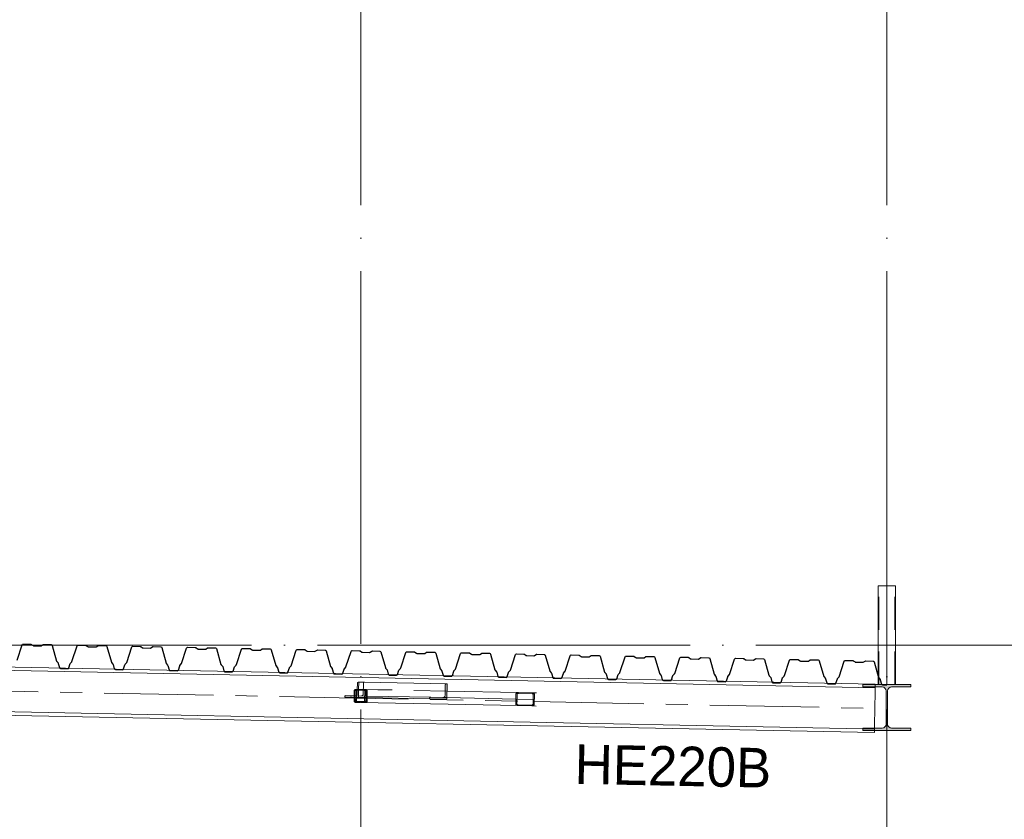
# Model space of a CAD drawing. Header units: millimetres. Extents: x 4517 to 474157, y -4632 to 9900.
# Tile 56 of 114: x 277297 to 281788, y 2605 to 6253. Entities that reach past the tile are written whole.
import ezdxf

# ---------------------------------------------------------------- set-up
doc = ezdxf.new("R2010")
doc.units = ezdxf.units.MM
for name, pattern in [('WSP_hartlijn', [800, 500, -100, 100, -100]), ('WSP_hhidden', [250, 150, -100]), ('WSP_stramienlijn', [2000, 1700, -150, 0, -150])]:
    doc.linetypes.add(name, pattern=pattern)
for name, color, linetype, lineweight in [('00_algemeen - hartlijn', 7, 'WSP_hartlijn', 13), ('00_algemeen - hhidden - 0_13mm', 7, 'WSP_hhidden', 13), ('07_stramien', 4, 'Continuous', 13), ('07_stramien - levels', 7, 'Continuous', 13), ('23_vloeren -cut-', 3, 'Continuous', 25), ('28_hoofddraagconstructies - kolommen en liggers', 1, 'Continuous', 13), ('28_hoofddraagconstructies - kolommen en liggers - staal', 1, 'Continuous', 13), ('28_hoofddraagconstructies - kolommen en liggers - staal -cut-', 2, 'Continuous', 13), ('28_hoofddraagconstructies - tags', 7, 'Continuous', 18)]:
    doc.layers.add(name, color=color, linetype=linetype, lineweight=lineweight)
doc.styles.add('Revittext_1', font='txt', dxfattribs={"height": 180})

# ---------------------------------------------------------------- blocks, each defined once
blk = doc.blocks.new('28_WSP_SF_staal - HE v21-0 - HE220A-1335188-as E')
at = {"layer": '28_hoofddraagconstructies - kolommen en liggers', "linetype": 'WSP_hhidden'}
blk.add_hatch(color=256, dxfattribs=at).paths.add_polyline_path([(50490, 3010.1), (50710, 3010.1), (50710, 3021.1), (50621.5, 3021.1), (50608.8, 3026.4), (50603.5, 3039.1), (50603.5, 3191.1), (50608.8, 3203.9), (50621.5, 3209.1), (50710, 3209.1), (50710, 3220.1), (50490, 3220.1), (50490, 3209.1), (50578.5, 3209.1), (50591.2, 3203.9), (50596.5, 3191.1), (50596.5, 3039.1), (50591.2, 3026.4), (50578.5, 3021.1), (50490, 3021.1)])
at = {"layer": '28_hoofddraagconstructies - kolommen en liggers - staal -cut-'}
for p, q in [((50490, 3220.1), (50490, 3209.1)), ((50710, 3220.1), (50490, 3220.1)), ((50490, 3209.1), (50578.5, 3209.1)), ((50596.5, 3191.1), (50596.5, 3039.1)), ((50603.5, 3039.1), (50603.5, 3191.1)), ((50621.5, 3209.1), (50710, 3209.1)), ((50710, 3209.1), (50710, 3220.1)), ((50578.5, 3021.1), (50490, 3021.1)), ((50490, 3021.1), (50490, 3010.1)), ((50490, 3010.1), (50710, 3010.1)), ((50710, 3021.1), (50621.5, 3021.1)), ((50710, 3010.1), (50710, 3021.1))]:
    blk.add_line(p, q, dxfattribs=at)
for centre, start, end in [((50578.5, 3191.1), 0, 90), ((50621.5, 3191.1), 90, 180), ((50578.5, 3039.1), 270, 0), ((50621.5, 3039.1), 180, 270)]:
    blk.add_arc(centre, 18, start, end, dxfattribs=at)
blk = doc.blocks.new('28_WSP_SF_staal - RHS v18-0 - SHSC 60x60x4 - S275-V68-as E')
at = {"layer": '28_hoofddraagconstructies - kolommen en liggers', "linetype": 'WSP_hhidden'}
h = blk.add_hatch(color=256, dxfattribs=at)
h.paths.add_polyline_path([(48222, 3138), (48227.7, 3140.4), (48230, 3146), (48230, 3190), (48227.7, 3195.7), (48222, 3198), (48178, 3198), (48172.3, 3195.7), (48170, 3190), (48170.2, 3145.4), (48172.3, 3140.4), (48178, 3138), (48214.9, 3138)])
h.paths.add_polyline_path([(48222, 3142), (48178, 3142), (48175.2, 3143.2), (48174, 3146), (48174, 3190), (48175.2, 3192.9), (48178, 3194), (48222, 3194), (48224.8, 3192.9), (48226, 3190), (48225.8, 3145.4), (48224.8, 3143.2)])
at = {"layer": '28_hoofddraagconstructies - kolommen en liggers - staal -cut-'}
for p, q in [((48170, 3190), (48170, 3146)), ((48174, 3146), (48174, 3190)), ((48222, 3198), (48178, 3198)), ((48178, 3194), (48222, 3194)), ((48226, 3190), (48226, 3146)), ((48230, 3146), (48230, 3190)), ((48222, 3142), (48178, 3142)), ((48178, 3138), (48199.7, 3138)), ((48201.5, 3138), (48222, 3138))]:
    blk.add_line(p, q, dxfattribs=at)
for centre, radius, start, end in [((48178, 3190), 8, 90, 180), ((48178, 3190), 4, 90, 180), ((48222, 3190), 8, 0, 90), ((48222, 3190), 4, 0, 90), ((48178, 3146), 8, 180, 270), ((48178, 3146), 4, 180, 270), ((48222, 3146), 8, 270, 360), ((48222, 3146), 4, 270, 0)]:
    blk.add_arc(centre, radius, start, end, dxfattribs=at)
blk = doc.blocks.new('28_WSP_SC_staal - RHS v18-0 - SHSC 80x80x4 - S275-1327757-as E')
at = {"layer": '00_algemeen - hartlijn'}
blk.add_line((50600, 3220.1), (50600, 3670.1), dxfattribs=at)
at = {"layer": '00_algemeen - hhidden - 0_13mm'}
for p, q in [((50564, 3220.1), (50564, 3670.1)), ((50636, 3220.1), (50636, 3670.1))]:
    blk.add_line(p, q, dxfattribs=at)
at = {"layer": '28_hoofddraagconstructies - kolommen en liggers - staal'}
for p, q in [((50560, 3670.1), (50560, 3260.2)), ((50560, 3670.1), (50568, 3670.1)), ((50568, 3670.1), (50632, 3670.1)), ((50632, 3670.1), (50640, 3670.1)), ((50640, 3220.1), (50640, 3670.1)), ((50560, 3259.9), (50560, 3220.1))]:
    blk.add_line(p, q, dxfattribs=at)
blk = doc.blocks.new('28_WSP_SF_staal - HE v21-0 - HE220B-1328076-as E')
at = {"layer": '00_algemeen - hartlijn'}
for p, q in [((44630, 3229.3), (48170, 3158.6)), ((48174, 3158.6), (48226, 3157.5)), ((48230, 3157.4), (48267.4, 3156.7)), ((48992.1, 3142.2), (50545.1, 3111.2))]:
    blk.add_line(p, q, dxfattribs=at)
at = {"layer": '28_hoofddraagconstructies - kolommen en liggers', "linetype": 'WSP_hhidden'}
for p, q in [((48170, 3158.6), (48174, 3158.6)), ((48226, 3157.5), (48230, 3157.4)), ((48267.4, 3156.7), (48992, 3142.2))]:
    blk.add_line(p, q, dxfattribs=at)
blk = doc.blocks.new('28_WSP_SF_staal - RHS v18-0 - SHSC 60x60x4 - S275-V72-as E')
at = {"layer": '28_hoofddraagconstructies - kolommen en liggers', "linetype": 'WSP_hhidden'}
for centre, radius, start, end in [((48178, 3190), 8, 91.3767, 178.6233), ((48178, 3190), 4, 92.7534, 177.2466), ((48222, 3190), 8, 1.3767, 88.6233), ((48222, 3190), 4, 2.7534, 87.2466), ((48178, 3146), 8, 181.3767, 268.6233), ((48178, 3146), 4, 182.7534, 267.2466), ((48222, 3146), 8, 271.3767, 358.6233), ((48222, 3146), 4, 272.7534, 357.2466)]:
    blk.add_arc(centre, radius, start, end, dxfattribs=at)
blk = doc.blocks.new('28_WSP_SF_staal - HFL v21-0 - Lequ 70x70x7-1325702-as E')
at = {"layer": '28_hoofddraagconstructies - kolommen en liggers', "linetype": 'WSP_hhidden'}
blk.add_hatch(color=256, dxfattribs=at).paths.add_polyline_path([(48592.4, 3153.2), (48593.8, 3223.2), (48591, 3223.2), (48585.9, 3218.8), (48583.8, 3165.5), (48581, 3162.4), (48576.9, 3160.7), (48574.7, 3160.6), (48519.5, 3161.7), (48514.4, 3157.3), (48514.3, 3154.8), (48526.7, 3154.5)])
for p, q in [((48211.6, 3176.8), (48212.6, 3226.3)), ((48174, 3168.6), (48170, 3168.6)), ((48174, 3161.6), (48170, 3161.6)), ((48230, 3167.4), (48226, 3167.5)), ((48230, 3160.4), (48226, 3160.5))]:
    blk.add_line(p, q, dxfattribs=at)
for centre, major_axis, start_param, end_param in [((48216.6, 3226.2), (0.09, 4.5), 0.037874, 1.570796), ((48203.5, 3177), (0.18, 9), 3.171539, 4.712389)]:
    blk.add_ellipse(centre, major_axis=major_axis, ratio=0.896514, start_param=start_param, end_param=end_param, dxfattribs=at)
at = {"layer": '28_hoofddraagconstructies - kolommen en liggers - staal'}
for p, q in [((48591, 3223.2), (48216.7, 3230.7)), ((48154.8, 3161.9), (48154.8, 3164.4)), ((48170, 3161.6), (48154.8, 3161.9)), ((48170, 3168.6), (48158.9, 3168.9)), ((48226, 3167.5), (48174, 3168.6)), ((48226, 3160.5), (48174, 3161.6)), ((48519.5, 3161.7), (48230, 3167.4)), ((48514.3, 3154.8), (48230, 3160.4))]:
    blk.add_line(p, q, dxfattribs=at)
blk.add_ellipse((48158.9, 3164.4), major_axis=(0.09, 4.5), ratio=0.896514, start_param=0, end_param=1.570796, dxfattribs=at)
at = {"layer": '28_hoofddraagconstructies - kolommen en liggers - staal -cut-'}
for p, q in [((48585.9, 3218.8), (48584.9, 3169.4)), ((48593.8, 3223.2), (48591, 3223.2)), ((48592.4, 3153.2), (48593.8, 3223.2)), ((48514.4, 3157.3), (48514.3, 3154.8)), ((48514.3, 3154.8), (48592.4, 3153.2)), ((48574.7, 3160.6), (48519.5, 3161.7))]:
    blk.add_line(p, q, dxfattribs=at)
at = {"layer": '28_hoofddraagconstructies - kolommen en liggers - staal -cut-', "flags": 128}
for points in [[(48590.8, 3223.2), (48589.9, 3223.2), (48588.8, 3222.8), (48587.8, 3222.3), (48587, 3221.6), (48586.4, 3220.8), (48586, 3219.8), (48585.9, 3218.8)], [(48519.2, 3161.7), (48518.3, 3161.6), (48517.3, 3161.3), (48516.3, 3160.7), (48515.5, 3160), (48514.9, 3159.2), (48514.5, 3158.3), (48514.4, 3157.3)], [(48584.9, 3169.4), (48584.6, 3167.4), (48583.8, 3165.5), (48582.6, 3163.8), (48581, 3162.4), (48579, 3161.4), (48576.9, 3160.7), (48574.7, 3160.6)]]:
    blk.add_lwpolyline(points, dxfattribs=at)
blk = doc.blocks.new('28_WSP_SF_staal - HFL v21-0 - Lequ 70x70x7-1325707-as E')
at = {"layer": '28_hoofddraagconstructies - kolommen en liggers', "linetype": 'WSP_hhidden'}
for p, q in [((48184.4, 3198), (48184, 3177.4)), ((48189.9, 3161.2), (48190.6, 3198.2)), ((48193.3, 3231.2), (48216.7, 3230.7)), ((48127.3, 3165), (48127.3, 3162.5)), ((48127.3, 3162.5), (48154.8, 3161.9)), ((48158.6, 3168.9), (48131.5, 3169.4))]:
    blk.add_line(p, q, dxfattribs=at)
for centre, major_axis, start_param, end_param in [((48131.4, 3164.9), (0.09, 4.5), 0, 1.570796), ((48175.9, 3177.5), (0.18, 9), 3.160355, 4.712389)]:
    blk.add_ellipse(centre, major_axis=major_axis, ratio=0.894463, start_param=start_param, end_param=end_param, dxfattribs=at)
at = {"layer": '28_hoofddraagconstructies - kolommen en liggers - staal'}
for p, q in [((48184.9, 3226.9), (48184.4, 3198.1)), ((48191.3, 3231.2), (48189.1, 3231.3)), ((48190.6, 3198.2), (48191.3, 3231.2)), ((48191.3, 3231.2), (48193.3, 3231.2))]:
    blk.add_line(p, q, dxfattribs=at)
blk.add_ellipse((48189, 3226.8), major_axis=(0.09, 4.5), ratio=0.894463, start_param=0, end_param=1.570796, dxfattribs=at)
blk = doc.blocks.new('28_WSP_SF_staal - RHS v18-0 - SHSC 60x60x4 - S275-1332407-as E')
at = {"layer": '28_hoofddraagconstructies - kolommen en liggers', "linetype": 'WSP_hhidden'}
h = blk.add_hatch(color=256, dxfattribs=at)
h.paths.add_polyline_path([(48982.9, 3122.6), (48985.3, 3123.1), (48982.9, 3126.8)])
h.paths.add_polyline_path([(48980.4, 3122.5), (48982.9, 3122.6), (48981.7, 3126.5)])
h.paths.add_polyline_path([(48918.1, 3123.7), (48917, 3127.8), (48915.6, 3123.9)])
h.paths.add_polyline_path([(48980.4, 3122.5), (48980.4, 3126.5), (48918.2, 3127.7), (48918.1, 3123.7), (48942.5, 3123.2)])
h.paths.add_polyline_path([(48985.3, 3123.1), (48987.4, 3124.1), (48984, 3127.3)])
h.paths.add_polyline_path([(48915.6, 3123.9), (48915.8, 3128.1), (48913.3, 3124.6)])
h.paths.add_polyline_path([(48991.5, 3128.5), (48991.8, 3130.2), (48992.5, 3176), (48987.1, 3174.3), (48986.2, 3130.3)])
h.paths.add_polyline_path([(48990.6, 3126.8), (48991.5, 3128.5), (48986, 3129.5)])
h.paths.add_polyline_path([(48987.4, 3124.1), (48990.6, 3126.8), (48985.6, 3128.6)])
h.paths.add_polyline_path([(48913.3, 3124.6), (48914.7, 3128.6), (48911.1, 3125.6)])
h.paths.add_polyline_path([(48907.2, 3130.1), (48912.6, 3131.8), (48913.5, 3175.8), (48908.2, 3177.7), (48907.9, 3175.9), (48907, 3131.9)])
h.paths.add_polyline_path([(48908, 3128.4), (48912.8, 3130.9), (48907.2, 3130.1)])
h.paths.add_polyline_path([(48911.1, 3125.6), (48913.2, 3130.1), (48908, 3128.4), (48909.4, 3126.9)])
h.paths.add_polyline_path([(48986.9, 3175.2), (48992.5, 3176), (48991.7, 3177.7)])
h.paths.add_polyline_path([(48984.1, 3182.2), (48981.6, 3182.4), (48982.7, 3178.3)])
h.paths.add_polyline_path([(48986.4, 3181.6), (48984.1, 3182.2), (48983.9, 3178)])
h.paths.add_polyline_path([(48988.6, 3180.6), (48986.4, 3181.6), (48985, 3177.5)])
h.paths.add_polyline_path([(48986.5, 3176.1), (48991.7, 3177.7), (48988.6, 3180.6)])
h.paths.add_polyline_path([(48913.7, 3176.7), (48909.1, 3179.4), (48908.2, 3177.7)])
h.paths.add_polyline_path([(48914.4, 3183), (48916.8, 3179.3), (48916.8, 3183.5)])
h.paths.add_polyline_path([(48912.3, 3182.1), (48915.7, 3178.9), (48914.4, 3183)])
h.paths.add_polyline_path([(48914.1, 3177.5), (48912.3, 3182.1), (48909.1, 3179.4)])
h.paths.add_polyline_path([(48919.3, 3183.7), (48916.8, 3183.5), (48918, 3179.6)])
h.paths.add_polyline_path([(48981.5, 3178.4), (48981.6, 3182.4), (48919.3, 3183.7), (48919.3, 3179.7), (48942.5, 3179.2)])
at = {"layer": '00_algemeen - hartlijn'}
blk.add_line((48592.5, 3160.2), (48907.4, 3153.9), dxfattribs=at)
at = {"layer": '28_hoofddraagconstructies - kolommen en liggers', "linetype": 'WSP_hhidden'}
for p, q in [((48223, 3197.6), (48202.8, 3198)), ((48593.1, 3190.2), (48278.7, 3196.5)), ((48178.7, 3161.5), (48178.8, 3168.2)), ((48575.2, 3160.6), (48592.5, 3160.2)), ((48183.8, 3138.4), (48197.2, 3138.1))]:
    blk.add_line(p, q, dxfattribs=at)
for centre, start_param, end_param in [((48184.9, 3190.3), 0.261799, 1.071223), ((48184, 3146.4), 2.094395, 3.141593)]:
    blk.add_ellipse(centre, major_axis=(0.16, 8), ratio=0.707107, start_param=start_param, end_param=end_param, dxfattribs=at)
at = {"layer": '28_hoofddraagconstructies - kolommen en liggers - staal'}
for p, q in [((48178.8, 3168.3), (48179.2, 3190.5)), ((48197.8, 3198.1), (48185, 3198.3)), ((48278.7, 3196.5), (48223.2, 3197.6)), ((48919.3, 3183.7), (48593.1, 3190.2)), ((48178.4, 3146.5), (48178.7, 3161.5)), ((48199.7, 3138), (48918.1, 3123.7))]:
    blk.add_line(p, q, dxfattribs=at)
for centre, start_param, end_param in [((48184.9, 3190.3), 1.077442, 1.570796), ((48184.9, 3190.3), 0, 0.261799), ((48184, 3146.4), 1.570796, 2.094395)]:
    blk.add_ellipse(centre, major_axis=(0.16, 8), ratio=0.707107, start_param=start_param, end_param=end_param, dxfattribs=at)
at = {"layer": '28_hoofddraagconstructies - kolommen en liggers - staal -cut-'}
for p, q in [((48907.9, 3175.9), (48907, 3131.9)), ((48912.6, 3131.8), (48913.5, 3175.8)), ((48981.6, 3182.4), (48919.3, 3183.7)), ((48919.3, 3179.7), (48981.5, 3178.4)), ((48987.1, 3174.3), (48986.2, 3130.3)), ((48991.8, 3130.2), (48992.7, 3174.2)), ((48918.1, 3123.7), (48980.4, 3122.5)), ((48980.4, 3126.5), (48918.2, 3127.7))]:
    blk.add_line(p, q, dxfattribs=at)
at = {"layer": '28_hoofddraagconstructies - kolommen en liggers - staal -cut-', "flags": 128}
for points in [[(48918.9, 3183.7), (48916.8, 3183.5), (48914.4, 3183), (48912.3, 3182.1), (48910.4, 3180.8), (48909.1, 3179.4), (48908.2, 3177.7), (48907.9, 3175.9)], [(48913.5, 3175.8), (48913.7, 3176.7), (48914.1, 3177.5), (48914.8, 3178.3), (48915.7, 3178.9), (48916.8, 3179.3), (48918, 3179.6), (48919.3, 3179.7)], [(48981.5, 3178.4), (48982.7, 3178.3), (48983.9, 3178), (48985, 3177.5), (48985.9, 3176.8), (48986.5, 3176.1), (48986.9, 3175.2), (48987.1, 3174.3)], [(48992.7, 3174.2), (48992.5, 3176), (48991.7, 3177.7), (48990.3, 3179.3), (48988.6, 3180.6), (48986.4, 3181.6), (48984.1, 3182.2), (48981.6, 3182.4)], [(48907, 3131.9), (48907.2, 3130.1), (48908, 3128.4), (48909.4, 3126.9), (48911.1, 3125.6), (48913.3, 3124.6), (48915.6, 3123.9), (48917.7, 3123.7)], [(48918.2, 3127.7), (48917, 3127.8), (48915.8, 3128.1), (48914.7, 3128.6), (48913.8, 3129.3), (48913.2, 3130.1), (48912.8, 3130.9), (48912.6, 3131.8)], [(48986.2, 3130.3), (48986, 3129.5), (48985.6, 3128.6), (48984.9, 3127.9), (48984, 3127.3), (48982.9, 3126.8), (48981.7, 3126.5), (48980.4, 3126.5)], [(48980.4, 3122.5), (48982.9, 3122.6), (48985.3, 3123.1), (48987.4, 3124.1), (48989.3, 3125.3), (48990.6, 3126.8), (48991.5, 3128.5), (48991.8, 3130.2)]]:
    blk.add_lwpolyline(points, dxfattribs=at)
blk = doc.blocks.new('28_WSP_SF_staal - RHS v18-0 - SHSC 60x60x4 - S275-V73-as E')
at = {"layer": '28_hoofddraagconstructies - kolommen en liggers', "linetype": 'WSP_hhidden'}
for p, q in [((48181.2, 3146.4), (48182.1, 3190.4)), ((48185, 3194.3), (48197.8, 3194.1)), ((48202.7, 3194), (48216.1, 3193.7)), ((48218.8, 3189.7), (48217.9, 3145.7)), ((48220.8, 3145.6), (48221.6, 3189.6)), ((48907.5, 3153.9), (48992.3, 3152.2)), ((49001.7, 3182), (48982.2, 3182.4)), ((48197.3, 3142.1), (48183.9, 3142.4)), ((48214.9, 3141.7), (48202.2, 3142)), ((48981, 3122.4), (49000.5, 3122.1))]:
    blk.add_line(p, q, dxfattribs=at)
for centre, major_axis, start_param, end_param in [((48184.9, 3190.3), (0.16, 8), 0.813726, 1.536322), ((48184.9, 3190.3), (0.16, 8), 0, 0.785398), ((48184.9, 3190.3), (0.08, 4), 0, 1.570796), ((48216, 3189.7), (0.08, 4), 4.712389, 6.283185), ((48216, 3189.7), (0.16, 8), 5.497797, 6.283185), ((48216, 3189.7), (0.16, 8), 4.712389, 5.497787), ((48184, 3146.4), (0.16, 8), 1.605271, 2.327867), ((48184, 3146.4), (0.08, 4), 1.570796, 3.141593), ((48215.1, 3145.7), (0.08, 4), 3.141593, 4.712389), ((48215.1, 3145.7), (0.16, 8), 3.926991, 4.712389), ((48184, 3146.4), (0.16, 8), 2.356194, 3.141593), ((48215.1, 3145.7), (0.16, 8), 3.141593, 3.926981)]:
    blk.add_ellipse(centre, major_axis=major_axis, ratio=0.707107, start_param=start_param, end_param=end_param, dxfattribs=at)

msp = doc.modelspace()

# ---------------------------------------------------------------- linework, layer by layer
at = {"layer": '07_stramien', "linetype": 'WSP_stramienlijn'}
for p, q in [((278852.3, -4594.5), (278852.3, 9000)), ((281252.3, -4594.5), (281252.3, 9000))]:
    msp.add_line(p, q, dxfattribs=at)
at = {"layer": '07_stramien - levels', "linetype": 'WSP_stramienlijn'}
msp.add_line((228652.3, 3400), (285868.6, 3400), dxfattribs=at)
at = {"layer": '23_vloeren -cut-'}
for p, q in [((277285.4, 3330.7), (277308.6, 3401.5)), ((277308.6, 3401.5), (277310.5, 3404)), ((277310.5, 3404), (277313.5, 3404.9)), ((277313.5, 3404.9), (277347.3, 3404.2)), ((277347.3, 3404.2), (277348.8, 3404)), ((277348.8, 3404), (277350.1, 3403.3)), ((277350.1, 3403.3), (277357.9, 3397.9)), ((277357.9, 3397.9), (277359.3, 3397.2)), ((277359.3, 3397.2), (277360.7, 3397)), ((277360.7, 3397), (277392.7, 3396.3)), ((277392.7, 3396.3), (277394.2, 3396.5)), ((277394.2, 3396.5), (277395.5, 3397.1)), ((277395.5, 3397.1), (277403.6, 3402.3)), ((277403.6, 3402.3), (277404.9, 3402.9)), ((277404.9, 3402.9), (277406.4, 3403.1)), ((277406.4, 3403.1), (277440.2, 3402.4)), ((277440.2, 3402.4), (277443.2, 3401.3)), ((277443.2, 3401.3), (277444.9, 3398.7)), ((277444.9, 3398.7), (277465.3, 3327.1)), ((277535.4, 3325.7), (277558.6, 3396.5)), ((277558.6, 3396.5), (277560.4, 3399)), ((277560.4, 3399), (277563.4, 3399.9)), ((277563.4, 3399.9), (277597.3, 3399.2)), ((277597.3, 3399.2), (277598.7, 3399)), ((277598.7, 3399), (277600, 3398.3)), ((277600, 3398.3), (277607.9, 3392.9)), ((277607.9, 3392.9), (277609.2, 3392.2)), ((277609.2, 3392.2), (277610.6, 3392)), ((277610.6, 3392), (277642.7, 3391.3)), ((277642.7, 3391.3), (277644.1, 3391.5)), ((277644.1, 3391.5), (277645.5, 3392.1)), ((277645.5, 3392.1), (277653.6, 3397.3)), ((277653.6, 3397.3), (277654.9, 3397.9)), ((277654.9, 3397.9), (277656.3, 3398.1)), ((277656.3, 3398.1), (277690.2, 3397.4)), ((277690.2, 3397.4), (277693.1, 3396.3)), ((277693.1, 3396.3), (277694.9, 3393.7)), ((277694.9, 3393.7), (277715.2, 3322.1)), ((277785.3, 3320.7), (277808.5, 3391.5)), ((277808.5, 3391.5), (277810.4, 3394)), ((277810.4, 3394), (277813.4, 3394.9)), ((277813.4, 3394.9), (277847.2, 3394.2)), ((277847.2, 3394.2), (277848.7, 3394)), ((277848.7, 3394), (277850, 3393.3)), ((277850, 3393.3), (277857.8, 3387.9)), ((277857.8, 3387.9), (277859.2, 3387.2)), ((277859.2, 3387.2), (277860.6, 3387)), ((277860.6, 3387), (277892.6, 3386.3)), ((277892.6, 3386.3), (277894.1, 3386.5)), ((277894.1, 3386.5), (277895.4, 3387.1)), ((277895.4, 3387.1), (277903.5, 3392.3)), ((277903.5, 3392.3), (277904.8, 3392.9)), ((277904.8, 3392.9), (277906.3, 3393.1)), ((277906.3, 3393.1), (277940.1, 3392.4)), ((277940.1, 3392.4), (277943.1, 3391.3)), ((277943.1, 3391.3), (277944.8, 3388.7)), ((277944.8, 3388.7), (277965.2, 3317.1)), ((278035.3, 3315.7), (278058.5, 3386.5)), ((278058.5, 3386.5), (278060.3, 3389)), ((278060.3, 3389), (278063.3, 3389.9)), ((278063.3, 3389.9), (278097.2, 3389.2)), ((278097.2, 3389.2), (278098.6, 3389)), ((278098.6, 3389), (278099.9, 3388.3)), ((278099.9, 3388.3), (278107.8, 3382.9)), ((278107.8, 3382.9), (278109.1, 3382.2)), ((278109.1, 3382.2), (278110.5, 3382)), ((278110.5, 3382), (278142.6, 3381.3)), ((278142.6, 3381.3), (278144, 3381.5)), ((278144, 3381.5), (278145.4, 3382.1)), ((278145.4, 3382.1), (278153.5, 3387.3)), ((278153.5, 3387.3), (278154.8, 3387.9)), ((278154.8, 3387.9), (278156.2, 3388.1)), ((278156.2, 3388.1), (278190.1, 3387.4)), ((278190.1, 3387.4), (278193, 3386.3)), ((278193, 3386.3), (278194.8, 3383.7)), ((278194.8, 3383.7), (278215.1, 3312.1)), ((278285.2, 3310.7), (278308.4, 3381.5)), ((278308.4, 3381.5), (278310.3, 3384)), ((278310.3, 3384), (278313.3, 3384.9)), ((278313.3, 3384.9), (278347.1, 3384.2)), ((278347.1, 3384.2), (278348.6, 3384)), ((278348.6, 3384), (278349.9, 3383.3)), ((278349.9, 3383.3), (278357.7, 3377.9)), ((278357.7, 3377.9), (278359.1, 3377.2)), ((278359.1, 3377.2), (278360.5, 3377)), ((278360.5, 3377), (278392.5, 3376.3)), ((278392.5, 3376.3), (278394, 3376.5)), ((278394, 3376.5), (278395.3, 3377.1)), ((278395.3, 3377.1), (278403.4, 3382.3)), ((278403.4, 3382.3), (278404.7, 3382.9)), ((278404.7, 3382.9), (278406.2, 3383.1)), ((278406.2, 3383.1), (278440, 3382.4)), ((278440, 3382.4), (278443, 3381.3)), ((278443, 3381.3), (278444.7, 3378.8)), ((278444.7, 3378.8), (278465.1, 3307.1)), ((278535.2, 3305.7), (278558.4, 3376.5)), ((278558.4, 3376.5), (278560.2, 3379)), ((278560.2, 3379), (278563.2, 3379.9)), ((278563.2, 3379.9), (278597.1, 3379.2)), ((278597.1, 3379.2), (278598.5, 3379)), ((278598.5, 3379), (278599.8, 3378.3)), ((278599.8, 3378.3), (278607.7, 3372.9)), ((278607.7, 3372.9), (278609, 3372.2)), ((278609, 3372.2), (278610.4, 3372)), ((278610.4, 3372), (278642.5, 3371.4)), ((278642.5, 3371.4), (278643.9, 3371.5)), ((278643.9, 3371.5), (278645.3, 3372.1)), ((278645.3, 3372.1), (278653.4, 3377.3)), ((278653.4, 3377.3), (278654.7, 3377.9)), ((278654.7, 3377.9), (278656.1, 3378.1)), ((278656.1, 3378.1), (278690, 3377.4)), ((278690, 3377.4), (278692.9, 3376.3)), ((278692.9, 3376.3), (278694.7, 3373.8)), ((278694.7, 3373.8), (278715, 3302.1)), ((278785.1, 3300.7), (278808.3, 3371.5)), ((278808.3, 3371.5), (278810.2, 3374)), ((278810.2, 3374), (278813.2, 3374.9)), ((278813.2, 3374.9), (278847, 3374.2)), ((278847, 3374.2), (278848.5, 3374)), ((278848.5, 3374), (278849.8, 3373.3)), ((278849.8, 3373.3), (278857.6, 3367.9)), ((278895.2, 3367.1), (278903.3, 3372.3)), ((278903.3, 3372.3), (278904.6, 3372.9)), ((278904.6, 3372.9), (278906.1, 3373.1)), ((278906.1, 3373.1), (278939.9, 3372.4)), ((278939.9, 3372.4), (278942.9, 3371.3)), ((278942.9, 3371.3), (278944.6, 3368.8)), ((278944.6, 3368.8), (278965, 3297.1)), ((279058.3, 3366.5), (279060.1, 3369)), ((279060.1, 3369), (279063.1, 3369.9)), ((279063.1, 3369.9), (279097, 3369.2)), ((279097, 3369.2), (279098.4, 3369)), ((279098.4, 3369), (279099.7, 3368.3)), ((279099.7, 3368.3), (279107.6, 3362.9)), ((277465.3, 3327.1), (277465.7, 3326.1)), ((277465.7, 3326.1), (277466.3, 3325.2)), ((277466.3, 3325.2), (277472, 3318.5)), ((277528.3, 3317.4), (277534.3, 3323.8)), ((277534.3, 3323.8), (277534.9, 3324.7)), ((277534.9, 3324.7), (277535.4, 3325.7)), ((278857.6, 3367.9), (278859, 3367.2)), ((278859, 3367.2), (278860.4, 3367)), ((278860.4, 3367), (278892.4, 3366.4)), ((278892.4, 3366.4), (278893.9, 3366.5)), ((278893.9, 3366.5), (278895.2, 3367.1)), ((279035.1, 3295.7), (279058.3, 3366.5)), ((279107.6, 3362.9), (279108.9, 3362.2)), ((279108.9, 3362.2), (279110.3, 3362)), ((279110.3, 3362), (279142.4, 3361.4)), ((279142.4, 3361.4), (279143.8, 3361.5)), ((279143.8, 3361.5), (279145.2, 3362.1)), ((279145.2, 3362.1), (279153.3, 3367.3)), ((279153.3, 3367.3), (279154.6, 3367.9)), ((279154.6, 3367.9), (279156, 3368.1)), ((279156, 3368.1), (279189.9, 3367.4)), ((279189.9, 3367.4), (279192.8, 3366.3)), ((279192.8, 3366.3), (279194.6, 3363.8)), ((279194.6, 3363.8), (279214.9, 3292.1)), ((279285, 3290.7), (279308.2, 3361.5)), ((279308.2, 3361.5), (279310.1, 3364)), ((279310.1, 3364), (279313.1, 3364.9)), ((279313.1, 3364.9), (279346.9, 3364.2)), ((279346.9, 3364.2), (279348.4, 3364)), ((279348.4, 3364), (279349.7, 3363.4)), ((279349.7, 3363.4), (279357.5, 3357.9)), ((279357.5, 3357.9), (279358.9, 3357.2)), ((279358.9, 3357.2), (279360.3, 3357)), ((279360.3, 3357), (279392.3, 3356.4)), ((279392.3, 3356.4), (279393.8, 3356.5)), ((279393.8, 3356.5), (279395.1, 3357.1)), ((279395.1, 3357.1), (279403.2, 3362.3)), ((279403.2, 3362.3), (279404.5, 3362.9)), ((279404.5, 3362.9), (279406, 3363.1)), ((279406, 3363.1), (279439.8, 3362.4)), ((279439.8, 3362.4), (279442.8, 3361.3)), ((279442.8, 3361.3), (279444.5, 3358.8)), ((279444.5, 3358.8), (279464.9, 3287.1)), ((279535, 3285.7), (279558.2, 3356.5)), ((279558.2, 3356.5), (279560, 3359)), ((279560, 3359), (279563, 3359.9)), ((279563, 3359.9), (279596.9, 3359.2)), ((279596.9, 3359.2), (279598.3, 3359)), ((279598.3, 3359), (279599.6, 3358.4)), ((279599.6, 3358.4), (279607.5, 3352.9)), ((279607.5, 3352.9), (279608.8, 3352.2)), ((279608.8, 3352.2), (279610.2, 3352)), ((279610.2, 3352), (279642.3, 3351.4)), ((279642.3, 3351.4), (279643.7, 3351.5)), ((279643.7, 3351.5), (279645.1, 3352.1)), ((279645.1, 3352.1), (279653.2, 3357.3)), ((279653.2, 3357.3), (279654.5, 3357.9)), ((279654.5, 3357.9), (279655.9, 3358.1)), ((279655.9, 3358.1), (279689.8, 3357.4)), ((279689.8, 3357.4), (279692.7, 3356.3)), ((279692.7, 3356.3), (279694.5, 3353.8)), ((279694.5, 3353.8), (279714.8, 3282.1)), ((279784.9, 3280.7), (279808.1, 3351.5)), ((279808.1, 3351.5), (279810, 3354)), ((279810, 3354), (279813, 3354.9)), ((279813, 3354.9), (279846.8, 3354.2)), ((279846.8, 3354.2), (279848.3, 3354)), ((279848.3, 3354), (279849.6, 3353.4)), ((279849.6, 3353.4), (279857.4, 3347.9)), ((279857.4, 3347.9), (279858.8, 3347.2)), ((279858.8, 3347.2), (279860.2, 3347)), ((279860.2, 3347), (279892.2, 3346.4)), ((279892.2, 3346.4), (279893.7, 3346.5)), ((279893.7, 3346.5), (279895, 3347.1)), ((279895, 3347.1), (279903.1, 3352.3)), ((279903.1, 3352.3), (279904.4, 3352.9)), ((279904.4, 3352.9), (279905.9, 3353.1)), ((279905.9, 3353.1), (279939.7, 3352.4)), ((279939.7, 3352.4), (279942.7, 3351.3)), ((279942.7, 3351.3), (279944.4, 3348.8)), ((279944.4, 3348.8), (279964.8, 3277.1)), ((280034.9, 3275.7), (280058.1, 3346.5)), ((280058.1, 3346.5), (280059.9, 3349)), ((280059.9, 3349), (280062.9, 3349.9)), ((280062.9, 3349.9), (280096.8, 3349.2)), ((280096.8, 3349.2), (280098.2, 3349)), ((280098.2, 3349), (280099.5, 3348.4)), ((280099.5, 3348.4), (280107.4, 3342.9)), ((280107.4, 3342.9), (280108.7, 3342.2)), ((280108.7, 3342.2), (280110.1, 3342)), ((280110.1, 3342), (280142.2, 3341.4)), ((280142.2, 3341.4), (280143.6, 3341.5)), ((280143.6, 3341.5), (280145, 3342.1)), ((280145, 3342.1), (280153.1, 3347.3)), ((280153.1, 3347.3), (280154.4, 3347.9)), ((280154.4, 3347.9), (280155.8, 3348.1)), ((280155.8, 3348.1), (280189.7, 3347.4)), ((280189.7, 3347.4), (280192.6, 3346.3)), ((280192.6, 3346.3), (280194.4, 3343.8)), ((280194.4, 3343.8), (280214.7, 3272.1)), ((280284.8, 3270.7), (280308, 3341.5)), ((280308, 3341.5), (280309.9, 3344)), ((280309.9, 3344), (280312.9, 3344.9)), ((280312.9, 3344.9), (280346.7, 3344.2)), ((280346.7, 3344.2), (280348.2, 3344)), ((280348.2, 3344), (280349.5, 3343.4)), ((280349.5, 3343.4), (280357.3, 3337.9)), ((280357.3, 3337.9), (280358.7, 3337.2)), ((280358.7, 3337.2), (280360.1, 3337)), ((280360.1, 3337), (280392.1, 3336.4)), ((280392.1, 3336.4), (280393.6, 3336.5)), ((280393.6, 3336.5), (280394.9, 3337.1)), ((280394.9, 3337.1), (280403, 3342.3)), ((280403, 3342.3), (280404.3, 3342.9)), ((280404.3, 3342.9), (280405.8, 3343.1)), ((280405.8, 3343.1), (280439.6, 3342.4)), ((280439.6, 3342.4), (280442.6, 3341.4)), ((280442.6, 3341.4), (280444.3, 3338.8)), ((280444.3, 3338.8), (280464.7, 3267.1)), ((280534.8, 3265.7), (280558, 3336.5)), ((280558, 3336.5), (280559.8, 3339)), ((280559.8, 3339), (280562.8, 3339.9)), ((280562.8, 3339.9), (280596.7, 3339.2)), ((280596.7, 3339.2), (280598.1, 3339)), ((280598.1, 3339), (280599.4, 3338.4)), ((280599.4, 3338.4), (280607.3, 3332.9)), ((280607.3, 3332.9), (280608.6, 3332.2)), ((280608.6, 3332.2), (280610, 3332)), ((280610, 3332), (280642.1, 3331.4)), ((280642.1, 3331.4), (280643.5, 3331.5)), ((280643.5, 3331.5), (280644.9, 3332.1)), ((280644.9, 3332.1), (280653, 3337.3)), ((280653, 3337.3), (280654.3, 3337.9)), ((280654.3, 3337.9), (280655.7, 3338.1)), ((280655.7, 3338.1), (280689.6, 3337.4)), ((280689.6, 3337.4), (280692.5, 3336.4)), ((280692.5, 3336.4), (280694.3, 3333.8)), ((280694.3, 3333.8), (280714.6, 3262.1)), ((280784.7, 3260.7), (280807.9, 3331.5)), ((280807.9, 3331.5), (280809.8, 3334)), ((280809.8, 3334), (280812.8, 3334.9)), ((280812.8, 3334.9), (280846.6, 3334.3)), ((280846.6, 3334.3), (280848.1, 3334)), ((280848.1, 3334), (280849.4, 3333.4)), ((280849.4, 3333.4), (280857.2, 3327.9)), ((280857.2, 3327.9), (280858.6, 3327.2)), ((280858.6, 3327.2), (280860, 3327)), ((280860, 3327), (280892, 3326.4)), ((280892, 3326.4), (280893.5, 3326.5)), ((280893.5, 3326.5), (280894.8, 3327.1)), ((280894.8, 3327.1), (280902.9, 3332.3)), ((280902.9, 3332.3), (280904.2, 3332.9)), ((280904.2, 3332.9), (280905.7, 3333.1)), ((280905.7, 3333.1), (280939.5, 3332.4)), ((280939.5, 3332.4), (280942.5, 3331.4)), ((280942.5, 3331.4), (280944.2, 3328.8)), ((280944.2, 3328.8), (280964.6, 3257.1)), ((281034.7, 3255.7), (281057.9, 3326.5)), ((281057.9, 3326.5), (281059.7, 3329)), ((281059.7, 3329), (281062.7, 3329.9)), ((281062.7, 3329.9), (281096.6, 3329.3)), ((281096.6, 3329.3), (281098, 3329)), ((281098, 3329), (281099.3, 3328.4)), ((281099.3, 3328.4), (281107.2, 3322.9)), ((281144.8, 3322.1), (281152.9, 3327.3)), ((281152.9, 3327.3), (281154.2, 3327.9)), ((281154.2, 3327.9), (281155.6, 3328.1)), ((281155.6, 3328.1), (281189.5, 3327.4)), ((281189.5, 3327.4), (281192.4, 3326.4)), ((281192.4, 3326.4), (281194.2, 3323.8)), ((281194.2, 3323.8), (281214.5, 3252.1)), ((277472, 3318.5), (277472.7, 3317.6)), ((277472.7, 3317.6), (277473.1, 3316.6)), ((277473.1, 3316.6), (277478.6, 3297.1)), ((277478.6, 3297.1), (277480.4, 3294.5)), ((277480.4, 3294.5), (277483.3, 3293.5)), ((277483.3, 3293.5), (277516, 3292.8)), ((277516, 3292.8), (277519, 3293.8)), ((277519, 3293.8), (277520.9, 3296.3)), ((277520.9, 3296.3), (277527.2, 3315.5)), ((277527.2, 3315.5), (277527.6, 3316.5)), ((277527.6, 3316.5), (277528.3, 3317.4)), ((277715.2, 3322.1), (277715.7, 3321.1)), ((277715.7, 3321.1), (277716.3, 3320.2)), ((277716.3, 3320.2), (277722, 3313.5)), ((277722, 3313.5), (277722.6, 3312.6)), ((277722.6, 3312.6), (277723, 3311.6)), ((277723, 3311.6), (277728.6, 3292.1)), ((277728.6, 3292.1), (277730.3, 3289.5)), ((277730.3, 3289.5), (277733.3, 3288.5)), ((277733.3, 3288.5), (277766, 3287.8)), ((277766, 3287.8), (277769, 3288.8)), ((277769, 3288.8), (277770.8, 3291.3)), ((277770.8, 3291.3), (277777.1, 3310.5)), ((277777.1, 3310.5), (277777.6, 3311.5)), ((277777.6, 3311.5), (277778.2, 3312.4)), ((277778.2, 3312.4), (277784.2, 3318.8)), ((277784.2, 3318.8), (277784.9, 3319.7)), ((277784.9, 3319.7), (277785.3, 3320.7)), ((277965.2, 3317.1), (277965.6, 3316.1)), ((277965.6, 3316.1), (277966.2, 3315.2)), ((277966.2, 3315.2), (277971.9, 3308.5)), ((277971.9, 3308.5), (277972.6, 3307.6)), ((277972.6, 3307.6), (277973, 3306.6)), ((277973, 3306.6), (277978.5, 3287.1)), ((277978.5, 3287.1), (277980.3, 3284.5)), ((277980.3, 3284.5), (277983.2, 3283.5)), ((277983.2, 3283.5), (278015.9, 3282.8)), ((278015.9, 3282.8), (278018.9, 3283.8)), ((278018.9, 3283.8), (278020.8, 3286.3)), ((278020.8, 3286.3), (278027.1, 3305.6)), ((278027.1, 3305.6), (278027.5, 3306.5)), ((278027.5, 3306.5), (278028.2, 3307.4)), ((278028.2, 3307.4), (278034.2, 3313.8)), ((278034.2, 3313.8), (278034.8, 3314.7)), ((278034.8, 3314.7), (278035.3, 3315.7)), ((278215.1, 3312.1), (278215.6, 3311.1)), ((278215.6, 3311.1), (278216.2, 3310.2)), ((278216.2, 3310.2), (278221.9, 3303.5)), ((278221.9, 3303.5), (278222.5, 3302.6)), ((278222.5, 3302.6), (278222.9, 3301.6)), ((278222.9, 3301.6), (278228.5, 3282.1)), ((278228.5, 3282.1), (278230.2, 3279.5)), ((278230.2, 3279.5), (278233.2, 3278.5)), ((278233.2, 3278.5), (278265.9, 3277.8)), ((278265.9, 3277.8), (278268.9, 3278.8)), ((278268.9, 3278.8), (278270.7, 3281.3)), ((278270.7, 3281.3), (278277, 3300.6)), ((278277, 3300.6), (278277.5, 3301.5)), ((278277.5, 3301.5), (278278.1, 3302.4)), ((278278.1, 3302.4), (278284.1, 3308.8)), ((278284.1, 3308.8), (278284.8, 3309.7)), ((278284.8, 3309.7), (278285.2, 3310.7)), ((278465.1, 3307.1), (278465.5, 3306.1)), ((278465.5, 3306.1), (278466.1, 3305.2)), ((278466.1, 3305.2), (278471.8, 3298.5)), ((278471.8, 3298.5), (278472.5, 3297.6)), ((278472.5, 3297.6), (278472.9, 3296.6)), ((278472.9, 3296.6), (278478.4, 3277.1)), ((278520.7, 3276.3), (278527, 3295.6)), ((278527, 3295.6), (278527.4, 3296.5)), ((278527.4, 3296.5), (278528.1, 3297.4)), ((278528.1, 3297.4), (278534.1, 3303.8)), ((278534.1, 3303.8), (278534.7, 3304.7)), ((278534.7, 3304.7), (278535.2, 3305.7)), ((278715, 3302.1), (278715.5, 3301.1)), ((278715.5, 3301.1), (278716.1, 3300.2)), ((278716.1, 3300.2), (278721.8, 3293.5)), ((278721.8, 3293.5), (278722.4, 3292.6)), ((278722.4, 3292.6), (278722.8, 3291.6)), ((278722.8, 3291.6), (278728.4, 3272.1)), ((278770.6, 3271.3), (278776.9, 3290.6)), ((278776.9, 3290.6), (278777.4, 3291.5)), ((278777.4, 3291.5), (278778, 3292.4)), ((278778, 3292.4), (278784, 3298.8)), ((278784, 3298.8), (278784.7, 3299.7)), ((278784.7, 3299.7), (278785.1, 3300.7)), ((278965, 3297.1), (278965.4, 3296.1)), ((278965.4, 3296.1), (278966, 3295.2)), ((278966, 3295.2), (278971.7, 3288.5)), ((278971.7, 3288.5), (278972.4, 3287.6)), ((278972.4, 3287.6), (278972.8, 3286.6)), ((278972.8, 3286.6), (278978.3, 3267.1)), ((279020.6, 3266.3), (279026.9, 3285.6)), ((279026.9, 3285.6), (279027.3, 3286.5)), ((279027.3, 3286.5), (279028, 3287.4)), ((279028, 3287.4), (279034, 3293.8)), ((279034, 3293.8), (279034.6, 3294.7)), ((279034.6, 3294.7), (279035.1, 3295.7)), ((279214.9, 3292.1), (279215.4, 3291.1)), ((279215.4, 3291.1), (279216, 3290.2)), ((279216, 3290.2), (279221.7, 3283.5)), ((279221.7, 3283.5), (279222.3, 3282.6)), ((279222.3, 3282.6), (279222.7, 3281.6)), ((279222.7, 3281.6), (279228.3, 3262.1)), ((279270.5, 3261.3), (279276.8, 3280.6)), ((279276.8, 3280.6), (279277.3, 3281.5)), ((279277.3, 3281.5), (279277.9, 3282.4)), ((279277.9, 3282.4), (279283.9, 3288.8)), ((279283.9, 3288.8), (279284.6, 3289.7)), ((279284.6, 3289.7), (279285, 3290.7)), ((279464.9, 3287.1), (279465.3, 3286.1)), ((279465.3, 3286.1), (279465.9, 3285.2)), ((279465.9, 3285.2), (279471.6, 3278.5)), ((279471.6, 3278.5), (279472.3, 3277.6)), ((279527.9, 3277.4), (279533.9, 3283.8)), ((279533.9, 3283.8), (279534.5, 3284.7)), ((279534.5, 3284.7), (279535, 3285.7)), ((279714.8, 3282.1), (279715.3, 3281.1)), ((279715.3, 3281.1), (279715.9, 3280.2)), ((279715.9, 3280.2), (279721.6, 3273.5)), ((279777.8, 3272.4), (279783.8, 3278.8)), ((279783.8, 3278.8), (279784.5, 3279.7)), ((279784.5, 3279.7), (279784.9, 3280.7)), ((281107.2, 3322.9), (281108.5, 3322.2)), ((281108.5, 3322.2), (281109.9, 3322)), ((281109.9, 3322), (281142, 3321.4)), ((281142, 3321.4), (281143.4, 3321.5)), ((281143.4, 3321.5), (281144.8, 3322.1)), ((278478.4, 3277.1), (278480.2, 3274.5)), ((278480.2, 3274.5), (278483.1, 3273.5)), ((278483.1, 3273.5), (278515.8, 3272.8)), ((278515.8, 3272.8), (278518.8, 3273.8)), ((278518.8, 3273.8), (278520.7, 3276.3)), ((278728.4, 3272.1), (278730.1, 3269.5)), ((278730.1, 3269.5), (278733.1, 3268.5)), ((278733.1, 3268.5), (278765.8, 3267.8)), ((278765.8, 3267.8), (278768.8, 3268.8)), ((278768.8, 3268.8), (278770.6, 3271.3)), ((278978.3, 3267.1), (278980.1, 3264.5)), ((278980.1, 3264.5), (278983, 3263.5)), ((278983, 3263.5), (279015.7, 3262.8)), ((279015.7, 3262.8), (279018.7, 3263.8)), ((279018.7, 3263.8), (279020.6, 3266.3)), ((279228.3, 3262.1), (279230, 3259.5)), ((279230, 3259.5), (279233, 3258.5)), ((279233, 3258.5), (279265.7, 3257.8)), ((279265.7, 3257.8), (279268.7, 3258.8)), ((279268.7, 3258.8), (279270.5, 3261.3)), ((279472.3, 3277.6), (279472.7, 3276.6)), ((279472.7, 3276.6), (279478.2, 3257.1)), ((279478.2, 3257.1), (279480, 3254.5)), ((279480, 3254.5), (279482.9, 3253.5)), ((279482.9, 3253.5), (279515.6, 3252.8)), ((279515.6, 3252.8), (279518.6, 3253.8)), ((279518.6, 3253.8), (279520.5, 3256.3)), ((279520.5, 3256.3), (279526.8, 3275.6)), ((279526.8, 3275.6), (279527.2, 3276.5)), ((279527.2, 3276.5), (279527.9, 3277.4)), ((279721.6, 3273.5), (279722.2, 3272.6)), ((279722.2, 3272.6), (279722.6, 3271.6)), ((279722.6, 3271.6), (279728.2, 3252.1)), ((279728.2, 3252.1), (279729.9, 3249.5)), ((279729.9, 3249.5), (279732.9, 3248.5)), ((279732.9, 3248.5), (279765.6, 3247.8)), ((279765.6, 3247.8), (279768.6, 3248.8)), ((279768.6, 3248.8), (279770.4, 3251.3)), ((279770.4, 3251.3), (279776.7, 3270.6)), ((279776.7, 3270.6), (279777.2, 3271.5)), ((279777.2, 3271.5), (279777.8, 3272.4)), ((279964.8, 3277.1), (279965.2, 3276.1)), ((279965.2, 3276.1), (279965.8, 3275.2)), ((279965.8, 3275.2), (279971.5, 3268.5)), ((279971.5, 3268.5), (279972.2, 3267.6)), ((279972.2, 3267.6), (279972.6, 3266.6)), ((279972.6, 3266.6), (279978.1, 3247.1)), ((279978.1, 3247.1), (279979.9, 3244.5)), ((279979.9, 3244.5), (279982.8, 3243.5)), ((279982.8, 3243.5), (280015.5, 3242.9)), ((280015.5, 3242.9), (280018.5, 3243.8)), ((280018.5, 3243.8), (280020.4, 3246.3)), ((280020.4, 3246.3), (280026.7, 3265.6)), ((280026.7, 3265.6), (280027.1, 3266.5)), ((280027.1, 3266.5), (280027.8, 3267.4)), ((280027.8, 3267.4), (280033.8, 3273.8)), ((280033.8, 3273.8), (280034.4, 3274.7)), ((280034.4, 3274.7), (280034.9, 3275.7)), ((280214.7, 3272.1), (280215.2, 3271.1)), ((280215.2, 3271.1), (280215.8, 3270.2)), ((280215.8, 3270.2), (280221.5, 3263.5)), ((280221.5, 3263.5), (280222.1, 3262.6)), ((280222.1, 3262.6), (280222.5, 3261.6)), ((280222.5, 3261.6), (280228.1, 3242.1)), ((280228.1, 3242.1), (280229.8, 3239.5)), ((280229.8, 3239.5), (280232.8, 3238.5)), ((280232.8, 3238.5), (280265.5, 3237.9)), ((280265.5, 3237.9), (280268.5, 3238.8)), ((280268.5, 3238.8), (280270.3, 3241.3)), ((280270.3, 3241.3), (280276.6, 3260.6)), ((280276.6, 3260.6), (280277.1, 3261.5)), ((280277.1, 3261.5), (280277.7, 3262.4)), ((280277.7, 3262.4), (280283.7, 3268.8)), ((280283.7, 3268.8), (280284.4, 3269.7)), ((280284.4, 3269.7), (280284.8, 3270.7)), ((280464.7, 3267.1), (280465.1, 3266.1)), ((280465.1, 3266.1), (280465.7, 3265.2)), ((280465.7, 3265.2), (280471.4, 3258.5)), ((280471.4, 3258.5), (280472.1, 3257.6)), ((280472.1, 3257.6), (280472.5, 3256.6)), ((280472.5, 3256.6), (280478, 3237.1)), ((280478, 3237.1), (280479.8, 3234.5)), ((280479.8, 3234.5), (280482.7, 3233.5)), ((280482.7, 3233.5), (280515.4, 3232.9)), ((280515.4, 3232.9), (280518.4, 3233.8)), ((280518.4, 3233.8), (280520.3, 3236.3)), ((280520.3, 3236.3), (280526.6, 3255.6)), ((280526.6, 3255.6), (280527, 3256.5)), ((280527, 3256.5), (280527.7, 3257.4)), ((280527.7, 3257.4), (280533.7, 3263.8)), ((280533.7, 3263.8), (280534.3, 3264.7)), ((280534.3, 3264.7), (280534.8, 3265.7)), ((280714.6, 3262.1), (280715.1, 3261.1)), ((280715.1, 3261.1), (280715.7, 3260.2)), ((280715.7, 3260.2), (280721.4, 3253.5)), ((280721.4, 3253.5), (280722, 3252.6)), ((280722, 3252.6), (280722.4, 3251.6)), ((280722.4, 3251.6), (280728, 3232.1)), ((280770.2, 3231.3), (280776.5, 3250.6)), ((280776.5, 3250.6), (280777, 3251.5)), ((280777, 3251.5), (280777.6, 3252.4)), ((280777.6, 3252.4), (280783.6, 3258.8)), ((280783.6, 3258.8), (280784.3, 3259.7)), ((280784.3, 3259.7), (280784.7, 3260.7)), ((280964.6, 3257.1), (280965, 3256.1)), ((280965, 3256.1), (280965.6, 3255.2)), ((280965.6, 3255.2), (280971.3, 3248.5)), ((280971.3, 3248.5), (280972, 3247.6)), ((280972, 3247.6), (280972.4, 3246.6)), ((280972.4, 3246.6), (280977.9, 3227.1)), ((281020.2, 3226.3), (281026.5, 3245.6)), ((281026.5, 3245.6), (281026.9, 3246.5)), ((281026.9, 3246.5), (281027.6, 3247.4)), ((281027.6, 3247.4), (281033.6, 3253.8)), ((281033.6, 3253.8), (281034.2, 3254.7)), ((281034.2, 3254.7), (281034.7, 3255.7)), ((281214.5, 3252.1), (281215, 3251.1)), ((281215, 3251.1), (281215.6, 3250.2)), ((281215.6, 3250.2), (281221.3, 3243.5)), ((281221.3, 3243.5), (281221.9, 3242.6)), ((281221.9, 3242.6), (281222.3, 3241.6)), ((281222.3, 3241.6), (281227.9, 3222.1)), ((280728, 3232.1), (280729.7, 3229.5)), ((280729.7, 3229.5), (280732.7, 3228.5)), ((280732.7, 3228.5), (280765.4, 3227.9)), ((280765.4, 3227.9), (280768.4, 3228.8)), ((280768.4, 3228.8), (280770.2, 3231.3)), ((280977.9, 3227.1), (280979.7, 3224.5)), ((280979.7, 3224.5), (280982.6, 3223.5)), ((280982.6, 3223.5), (281015.3, 3222.9)), ((281015.3, 3222.9), (281018.3, 3223.8)), ((281018.3, 3223.8), (281020.2, 3226.3)), ((281227.9, 3222.1), (281229.6, 3219.5)), ((281229.6, 3219.5), (281232.6, 3218.5)), ((281232.6, 3218.5), (281252.3, 3218.1))]:
    msp.add_line(p, q, dxfattribs=at)
at = {"layer": '28_hoofddraagconstructies - kolommen en liggers', "linetype": 'WSP_hhidden'}
for p, q in [((281199.6, 3221.2), (281199.3, 3209.2)), ((281142.3, 3018.3), (281195.5, 3017.2)), ((281195.5, 3017.2), (281195.4, 3010.2)), ((281195.6, 3021), (281195.5, 3017.2))]:
    msp.add_line(p, q, dxfattribs=at)
at = {"layer": '28_hoofddraagconstructies - kolommen en liggers - staal'}
for p, q in [((281199.6, 3221.2), (275252.3, 3339.9)), ((275252.3, 3323.9), (281199.3, 3205.2)), ((281199.3, 3205.2), (281198.9, 3187.2)), ((281199.3, 3209.1), (281199.3, 3205.2)), ((281198.9, 3187.2), (281195.9, 3035.2)), ((275252.3, 3135.9), (281142.3, 3018.3)), ((275252.3, 3119.9), (281195.2, 3001.2)), ((281195.4, 3010.1), (281195.2, 3001.2)), ((281195.9, 3035.2), (281195.6, 3021))]:
    msp.add_line(p, q, dxfattribs=at)

# ---------------------------------------------------------------- block references
at = {"layer": '00_algemeen - hartlijn'}
for name in ['28_WSP_SF_staal - RHS v18-0 - SHSC 60x60x4 - S275-V68-as E', '28_WSP_SF_staal - HE v21-0 - HE220A-1335188-as E']:
    msp.add_blockref(name, (230652.3, 0), dxfattribs=at)
at = {"layer": '28_hoofddraagconstructies - kolommen en liggers'}
msp.add_blockref('28_WSP_SC_staal - RHS v18-0 - SHSC 80x80x4 - S275-1327757-as E', (230652.3, 0), dxfattribs=at)
at = {"layer": '28_hoofddraagconstructies - kolommen en liggers', "linetype": 'WSP_hhidden'}
for name in ['28_WSP_SF_staal - HE v21-0 - HE220B-1328076-as E', '28_WSP_SF_staal - HFL v21-0 - Lequ 70x70x7-1325707-as E', '28_WSP_SF_staal - HFL v21-0 - Lequ 70x70x7-1325702-as E', '28_WSP_SF_staal - RHS v18-0 - SHSC 60x60x4 - S275-V72-as E', '28_WSP_SF_staal - RHS v18-0 - SHSC 60x60x4 - S275-1332407-as E', '28_WSP_SF_staal - RHS v18-0 - SHSC 60x60x4 - S275-V73-as E']:
    msp.add_blockref(name, (230652.3, 0), dxfattribs=at)

# ---------------------------------------------------------------- texts
at = {"layer": '28_hoofddraagconstructies - tags', "lineweight": 13, "insert": (279830.5, 2947.3), "char_height": 180, "width": 1122.362, "attachment_point": 1, "rotation": 358.856, "style": 'Revittext_1'}
msp.add_mtext('HE220B', dxfattribs=at)

doc.saveas('drawing.dxf')
